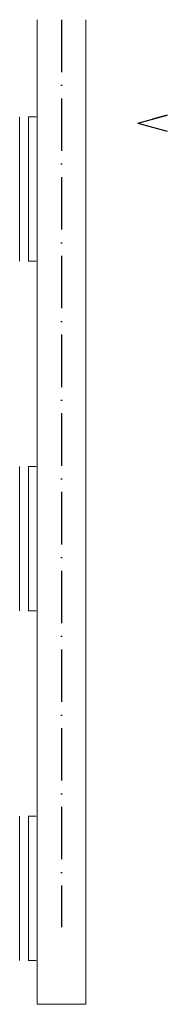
# Model space of a CAD drawing. Header units: millimetres. Extents: x 6491141 to 6692158, y 1846388 to 1929513.
# Tile 206 of 245: x 6569429 to 6570274, y 1902564 to 1908194. Entities that reach past the tile are written whole.
import ezdxf

# ---------------------------------------------------------------- set-up
doc = ezdxf.new("R2010")
doc.units = ezdxf.units.MM
doc.linetypes.add('ACAD_ISO10W100', pattern=[18, 12, -3, 0, -3])
doc.layers.add('Osy VzT', color=253, linetype='ACAD_ISO10W100')
doc.layers.add('Řezy', color=7, linetype='Continuous')
doc.layers.add('VZT', color=130, linetype='Continuous', lineweight=18)

msp = doc.modelspace()

# ---------------------------------------------------------------- linework, layer by layer
at = {"layer": 'Osy VzT', "ltscale": 25}
msp.add_line((6569667.8, 1908194.3, -78), (6569667.8, 1903004.6, -78), dxfattribs=at)
at = {"layer": 'VZT'}
for p, q in [((6569527.9, 1908194.3, -78), (6569527.9, 1902564.3, -78)), ((6569807.9, 1902564.3, -78), (6569808.1, 1908194.3, -78)), ((6569478.6, 1907639.3), (6569478.6, 1906814.3)), ((6569478.6, 1907639.3), (6569523.6, 1907639.3)), ((6569478.6, 1906814.3), (6569523.6, 1906814.3)), ((6569478.6, 1905639.3), (6569478.6, 1904814.3)), ((6569478.6, 1905639.3), (6569523.6, 1905639.3)), ((6569478.6, 1904814.3), (6569523.6, 1904814.3)), ((6569478.6, 1903639.3), (6569478.6, 1902814.3)), ((6569478.6, 1903639.3), (6569523.6, 1903639.3)), ((6569478.6, 1902814.3), (6569523.6, 1902814.3)), ((6569527.9, 1902564.3, -78), (6569807.9, 1902564.3, -78))]:
    msp.add_line(p, q, dxfattribs=at)
at = {"layer": 'VZT', "color": 7, "lineweight": 9}
for p, q in [((6569428.6, 1907639.3), (6569428.6, 1906814.3)), ((6569428.6, 1905639.3), (6569428.6, 1904814.3)), ((6569428.6, 1903639.3), (6569428.6, 1902814.3))]:
    msp.add_line(p, q, dxfattribs=at)
at = {"layer": 'Řezy', "ltscale": 250}
for p, q in [((6570104.9, 1907602.9), (6570273.9, 1907648.2)), ((6570273.9, 1907648.2), (6570189.4, 1907625.5)), ((6570104.9, 1907602.9), (6570273.9, 1907557.6))]:
    msp.add_line(p, q, dxfattribs=at)

doc.saveas('drawing.dxf')
